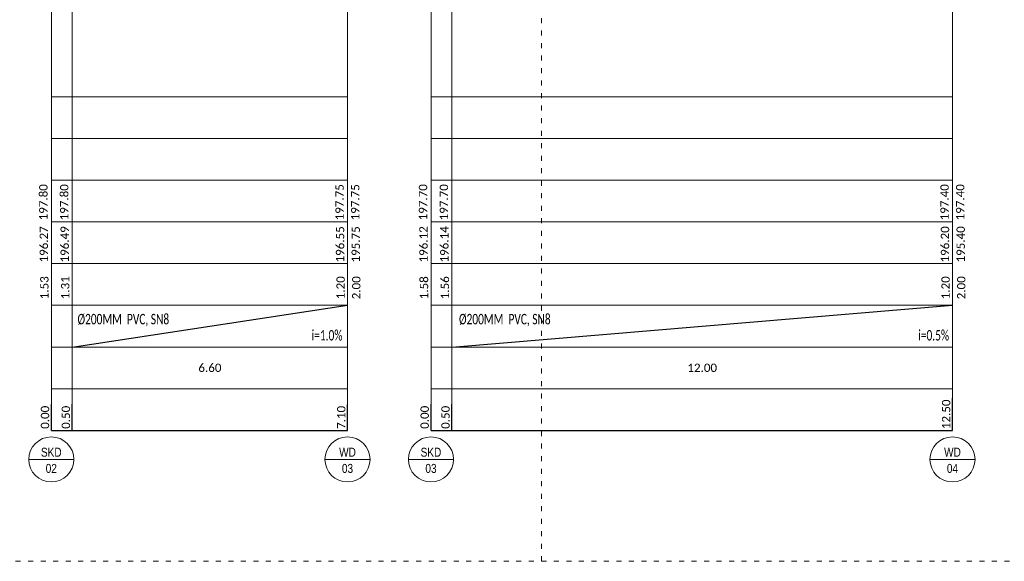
# Model space of a CAD drawing. Header units: millimetres. Extents: x -1212 to 8000, y -2 to 4191.
# Tile 20 of 28: x -807 to -784, y 179 to 192. Entities that reach past the tile are written whole.
import ezdxf
from ezdxf.enums import TextEntityAlignment as Align

# ---------------------------------------------------------------- set-up
doc = ezdxf.new("R2010")
doc.units = ezdxf.units.MM
doc.set_wipeout_variables(frame=1)
doc.linetypes.add('ACAD_ISO03W100', pattern=[30, 12, -18])
doc.layers.add('PRIMETECH - LINIE PROFILOWE', color=7, linetype='Continuous', lineweight=15)
doc.layers.add('PRIMETECH - OPISY', color=7, linetype='Continuous', lineweight=9)
doc.layers.add('PRIMETECH - NDR--------------', color=6, linetype='Continuous', lineweight=20, plot=False)
doc.styles.add('RPK_TAB_TXT_OPIS', font='arial.ttf', dxfattribs={"width": 0.8, "height": 3.5})
doc.styles.get("Standard").update_dxf_attribs({"font": 'calibril.ttf'})
doc.dimstyles.new('1', dxfattribs={"dimtxt": 0.2, "dimasz": 0.12, "dimexe": 0, "dimexo": 0, "dimgap": 0.05, "dimtad": 1, "dimjust": 4, "dimzin": 1, "dimdsep": 46, "dimtxsty": 'Standard', "dimblk": 'NONE', "dimcen": -2.5, "dimclrd": 7, "dimclre": 7, "dimclrt": 7, "dimadec": 0, "dimazin": 0, "dimtfac": 1, "dimtmove": 0, "dimatfit": 3, "dimfxl": 1.25, "dimarcsym": 0})
doc.dimstyles.new('2', dxfattribs={"dimtxt": 0.2, "dimasz": 0.07, "dimexe": 0, "dimexo": 0, "dimgap": 0.1, "dimtad": 1, "dimzin": 1, "dimdsep": 46, "dimtxsty": 'Standard', "dimblk": 'NONE', "dimcen": 2.5, "dimclrd": 256, "dimclre": 256, "dimclrt": 256, "dimadec": 0, "dimazin": 0, "dimtfac": 1, "dimtmove": 0, "dimatfit": 3, "dimfxl": 1.25, "dimlwd": 5, "dimlwe": 5, "dimarcsym": 0})

# ---------------------------------------------------------------- blocks, each defined once
blk = doc.blocks.new('*U6047')
at = {"ltscale": 1000}
for p, q in [((0, 4.54), (0, -0.46)), ((0, 2.04), (0, 0))]:
    blk.add_line(p, q, dxfattribs=at)
blk.add_circle((0, 2.04), 2.5)
at = {"ltscale": 1000, "style": 'RPK_TAB_TXT_OPIS', "width": 0.8}
blk.add_attdef('NR_PIONU', text='', height=1, rotation=270, dxfattribs=at).set_placement((-0.5, 2.04), align=Align.TOP_CENTER)
blk.add_attdef('OPIS_PION', text='', height=1, rotation=270, dxfattribs=at).set_placement((0, 2.04), align=Align.BOTTOM_CENTER)
blk = doc.blocks.new('*D8105')
at = {"layer": 'DEFPOINTS', "color": 0}
for p in [(-806.514, 182), (-799.414, 182), (-799.414, 182)]:
    blk.add_point(p, dxfattribs=at)
at = {"layer": 'PRIMETECH - LINIE PROFILOWE', "color": 7, "lineweight": -2, "ltscale": 2}
for p, q in [((-799.414, 182), (-799.414, 182.627)), ((-806.514, 182), (-806.514, 182)), ((-806.514, 182), (-799.414, 182))]:
    blk.add_line(p, q, dxfattribs=at)
at = {"layer": 'PRIMETECH - LINIE PROFILOWE', "color": 7, "ltscale": 2, "insert": (-799.566, 182.314), "char_height": 0.2, "attachment_point": 5, "rotation": 90}
blk.add_mtext('7.10', dxfattribs=at)
blk = doc.blocks.new('_None')
blk = doc.blocks.new('*D8107')
at = {"layer": 'DEFPOINTS', "color": 0}
blk.add_point((-806.514, 182), dxfattribs=at)
blk.add_point((-806.514, 182), dxfattribs=at)
blk.add_point((-806.514, 182), dxfattribs=at)
at = {"layer": 'PRIMETECH - LINIE PROFILOWE', "color": 7, "lineweight": -2, "ltscale": 2}
for q in [(-806.514, 182.631), (-806.514, 182), (-806.514, 182)]:
    blk.add_line((-806.514, 182), q, dxfattribs=at)
at = {"layer": 'PRIMETECH - LINIE PROFILOWE', "color": 7, "ltscale": 2, "insert": (-806.666, 182.316), "char_height": 0.2, "attachment_point": 5, "rotation": 90}
blk.add_mtext('0.00', dxfattribs=at)
blk = doc.blocks.new('*D8108')
at = {"layer": 'DEFPOINTS', "color": 0}
for p in [(-806.514, 182), (-806.014, 182), (-806.014, 182)]:
    blk.add_point(p, dxfattribs=at)
at = {"layer": 'PRIMETECH - LINIE PROFILOWE', "color": 7, "lineweight": -2, "ltscale": 2}
for p, q in [((-806.014, 182), (-806.014, 182.631)), ((-806.514, 182), (-806.514, 182)), ((-806.514, 182), (-806.014, 182))]:
    blk.add_line(p, q, dxfattribs=at)
at = {"layer": 'PRIMETECH - LINIE PROFILOWE', "color": 7, "ltscale": 2, "insert": (-806.166, 182.316), "char_height": 0.2, "attachment_point": 5, "rotation": 90}
blk.add_mtext('0.50', dxfattribs=at)
blk = doc.blocks.new('*D8109')
at = {"layer": 'DEFPOINTS', "color": 0}
for p in [(-806.014, 183), (-806.014, 183), (-799.414, 183)]:
    blk.add_point(p, dxfattribs=at)
at = {"layer": 'PRIMETECH - LINIE PROFILOWE', "lineweight": 5, "ltscale": 2}
for p, q in [((-806.014, 183), (-806.014, 183)), ((-799.414, 183), (-806.014, 183)), ((-799.414, 183), (-799.414, 183))]:
    blk.add_line(p, q, dxfattribs=at)
at = {"layer": 'PRIMETECH - LINIE PROFILOWE', "ltscale": 2, "insert": (-802.714, 183.502), "char_height": 0.2, "attachment_point": 5}
blk.add_mtext('6.60', dxfattribs=at)
blk = doc.blocks.new('*D8110')
at = {"layer": 'DEFPOINTS', "color": 0}
for p in [(-797.414, 182), (-784.914, 182), (-784.914, 182)]:
    blk.add_point(p, dxfattribs=at)
at = {"layer": 'PRIMETECH - LINIE PROFILOWE', "color": 7, "lineweight": -2, "ltscale": 2}
for p, q in [((-784.914, 182), (-784.914, 182.774)), ((-797.414, 182), (-797.414, 182)), ((-797.414, 182), (-784.914, 182))]:
    blk.add_line(p, q, dxfattribs=at)
at = {"layer": 'PRIMETECH - LINIE PROFILOWE', "color": 7, "ltscale": 2, "insert": (-785.066, 182.387), "char_height": 0.2, "attachment_point": 5, "rotation": 90}
blk.add_mtext('12.50', dxfattribs=at)
blk = doc.blocks.new('*D8111')
at = {"layer": 'DEFPOINTS', "color": 0}
for p in [(-797.414, 182), (-784.914, 182), (-784.914, 182)]:
    blk.add_point(p, dxfattribs=at)
at = {"layer": 'PRIMETECH - LINIE PROFILOWE', "color": 7, "lineweight": -2, "ltscale": 2}
for p, q in [((-784.914, 182), (-784.914, 182.774)), ((-797.414, 182), (-797.414, 182)), ((-797.414, 182), (-784.914, 182))]:
    blk.add_line(p, q, dxfattribs=at)
at = {"layer": 'PRIMETECH - LINIE PROFILOWE', "color": 7, "ltscale": 2, "insert": (-785.066, 182.387), "char_height": 0.2, "attachment_point": 5, "rotation": 90}
blk.add_mtext('12.50', dxfattribs=at)
blk = doc.blocks.new('*D8112')
at = {"layer": 'DEFPOINTS', "color": 0}
for p in [(-796.914, 183), (-784.914, 183), (-784.914, 183)]:
    blk.add_point(p, dxfattribs=at)
at = {"layer": 'PRIMETECH - LINIE PROFILOWE', "lineweight": 5, "ltscale": 2}
for p, q in [((-796.914, 183), (-796.914, 183)), ((-796.914, 183), (-784.914, 183)), ((-784.914, 183), (-784.914, 183))]:
    blk.add_line(p, q, dxfattribs=at)
at = {"layer": 'PRIMETECH - LINIE PROFILOWE', "ltscale": 2, "insert": (-790.914, 183.502), "char_height": 0.2, "attachment_point": 5}
blk.add_mtext('12.00', dxfattribs=at)
blk = doc.blocks.new('*D8126')
at = {"layer": 'DEFPOINTS', "color": 0}
for p in [(-797.414, 182), (-796.914, 182), (-796.914, 182)]:
    blk.add_point(p, dxfattribs=at)
at = {"layer": 'PRIMETECH - LINIE PROFILOWE', "color": 7, "lineweight": -2, "ltscale": 2}
for p, q in [((-796.914, 182), (-796.914, 182.631)), ((-797.414, 182), (-797.414, 182)), ((-797.414, 182), (-796.914, 182))]:
    blk.add_line(p, q, dxfattribs=at)
at = {"layer": 'PRIMETECH - LINIE PROFILOWE', "color": 7, "ltscale": 2, "insert": (-797.066, 182.316), "char_height": 0.2, "attachment_point": 5, "rotation": 90}
blk.add_mtext('0.50', dxfattribs=at)
blk = doc.blocks.new('*D8127')
at = {"layer": 'DEFPOINTS', "color": 0}
blk.add_point((-797.414, 182), dxfattribs=at)
blk.add_point((-797.414, 182), dxfattribs=at)
blk.add_point((-797.414, 182), dxfattribs=at)
at = {"layer": 'PRIMETECH - LINIE PROFILOWE', "color": 7, "lineweight": -2, "ltscale": 2}
for q in [(-797.414, 182.631), (-797.414, 182), (-797.414, 182)]:
    blk.add_line((-797.414, 182), q, dxfattribs=at)
at = {"layer": 'PRIMETECH - LINIE PROFILOWE', "color": 7, "ltscale": 2, "insert": (-797.566, 182.316), "char_height": 0.2, "attachment_point": 5, "rotation": 90}
blk.add_mtext('0.00', dxfattribs=at)

msp = doc.modelspace()

# ---------------------------------------------------------------- linework, layer by layer
at = {"layer": 'PRIMETECH - LINIE PROFILOWE', "ltscale": 2}
for p, q in [((-806.514, 195.999), (-806.514, 182)), ((-806.014, 195.999), (-806.014, 182)), ((-797.414, 195.84), (-797.414, 182)), ((-796.914, 195.84), (-796.914, 182)), ((-799.414, 195.603), (-799.414, 182)), ((-797.414, 195.553), (-797.414, 182)), ((-784.914, 195.253), (-784.914, 182))]:
    msp.add_line(p, q, dxfattribs=at)
at = {"layer": 'PRIMETECH - LINIE PROFILOWE'}
for p, q in [((-799.414, 190), (-806.514, 190)), ((-784.914, 190), (-797.414, 190)), ((-799.414, 189), (-806.514, 189)), ((-784.914, 189), (-797.414, 189)), ((-799.414, 188), (-806.514, 188)), ((-784.914, 188), (-797.414, 188)), ((-799.414, 187), (-806.514, 187)), ((-784.914, 187), (-797.414, 187)), ((-799.414, 186), (-806.514, 186)), ((-784.914, 186), (-797.414, 186)), ((-799.414, 185), (-806.514, 185)), ((-784.914, 185), (-797.414, 185)), ((-799.414, 184), (-806.514, 184)), ((-784.914, 184), (-797.414, 184)), ((-799.414, 183), (-806.514, 183)), ((-784.914, 183), (-797.414, 183)), ((-799.414, 182), (-806.514, 182)), ((-784.914, 182), (-797.414, 182))]:
    msp.add_line(p, q, dxfattribs=at)
at = {"layer": 'PRIMETECH - NDR--------------', "linetype": 'ACAD_ISO03W100', "ltscale": 0.01}
for p, q in [((-794.77, 178.865), (-794.77, 207.365)), ((-848.77, 178.865), (-741.27, 178.865))]:
    msp.add_line(p, q, dxfattribs=at)
at = {"layer": 'PRIMETECH - OPISY', "color": 7, "lineweight": 30, "ltscale": 2}
for p, q in [((-806.014, 184), (-799.414, 185)), ((-796.914, 184), (-784.914, 185))]:
    msp.add_line(p, q, dxfattribs=at)

# ---------------------------------------------------------------- block references
at = {"layer": 'PRIMETECH - OPISY', "color": 7, "xscale": 0.216, "yscale": 0.216, "zscale": 0.216, "rotation": 90}
for p, values in [((-806.075, 181.307), {'OPIS_PION': 'SKD', 'NR_PIONU': '02'}), ((-798.975, 181.307), {'OPIS_PION': 'WD', 'NR_PIONU': '03'}), ((-796.975, 181.307), {'OPIS_PION': 'SKD', 'NR_PIONU': '03'}), ((-784.475, 181.307), {'OPIS_PION': 'WD', 'NR_PIONU': '04'})]:
    msp.add_blockref('*U6047', p, dxfattribs=at).add_auto_attribs(values)

# ---------------------------------------------------------------- texts
at = {"layer": 'PRIMETECH - OPISY'}
for s, p in [('197.80', (-806.606, 187.035)), ('197.80', (-806.106, 187.035)), ('197.75', (-799.506, 187.035)), ('197.75', (-799.131, 187.035)), ('197.70', (-797.506, 187.035)), ('197.70', (-797.006, 187.035)), ('197.40', (-785.006, 187.035)), ('197.40', (-784.631, 187.035)), ('196.27', (-806.595, 186.026)), ('196.49', (-806.095, 186.026)), ('196.55', (-799.495, 186.026)), ('195.75', (-799.119, 186.026)), ('196.12', (-797.495, 186.026)), ('196.14', (-796.995, 186.026)), ('196.20', (-784.995, 186.026)), ('195.40', (-784.619, 186.026)), ('1.53', (-806.582, 185.144)), ('1.31', (-806.082, 185.144)), ('1.20', (-799.482, 185.144)), ('2.00', (-799.106, 185.144)), ('1.58', (-797.482, 185.144)), ('1.56', (-796.982, 185.144)), ('1.20', (-784.982, 185.144)), ('2.00', (-784.606, 185.144))]:
    msp.add_text(s, height=0.2, rotation=90, dxfattribs=at).set_placement(p)
at = {"layer": 'PRIMETECH - OPISY', "width": 0.7}
for s, p in [('Ø200MM  PVC, SN8', (-805.887, 184.544)), ('Ø200MM  PVC, SN8', (-796.743, 184.544)), ('i=1.0%', (-800.276, 184.157)), ('i=0.5%', (-785.736, 184.157))]:
    msp.add_text(s, height=0.25, dxfattribs=at).set_placement(p)

# ---------------------------------------------------------------- dimensions: what is measured, and where the dimension line sits
at = {"layer": 'PRIMETECH - LINIE PROFILOWE', "ltscale": 2}
for base, p1, p2, picture, middle in [((-806.014, 183), (-799.414, 183), (-806.014, 183), '*D8109', (-802.714, 183.502)), ((-784.914, 183), (-796.914, 183), (-784.914, 183), '*D8112', (-790.914, 183.502))]:
    dim = msp.add_linear_dim(base=base, p1=p1, p2=p2, dimstyle='2', override={"dimgap": 0.4}, dxfattribs=at)
    dim.commit()
    dim.dimension.update_dxf_attribs({"geometry": picture, "text_midpoint": middle})
for base, p1, p2, picture, middle in [((-784.914, 182), (-797.414, 182), (-784.914, 182), '*D8110', (-785.066, 182.387)), ((-784.914, 182), (-797.414, 182), (-784.914, 182), '*D8111', (-785.066, 182.387)), ((-806.514296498, 182), (-806.514296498, 182), (-806.514296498, 182), '*D8107', (-806.666396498, 182.3157)), ((-806.014, 182), (-806.514, 182), (-806.014, 182), '*D8108', (-806.166, 182.316)), ((-799.414, 182), (-806.514, 182), (-799.414, 182), '*D8105', (-799.566, 182.314)), ((-797.414296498, 182), (-797.414296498, 182), (-797.414296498, 182), '*D8127', (-797.566396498, 182.3157)), ((-796.914, 182), (-797.414, 182), (-796.914, 182), '*D8126', (-797.066, 182.316))]:
    dim = msp.add_linear_dim(base=base, p1=p1, p2=p2, dimstyle='1', dxfattribs=at)
    dim.commit()
    dim.dimension.update_dxf_attribs({"geometry": picture, "text_midpoint": middle})

doc.saveas('drawing.dxf')
